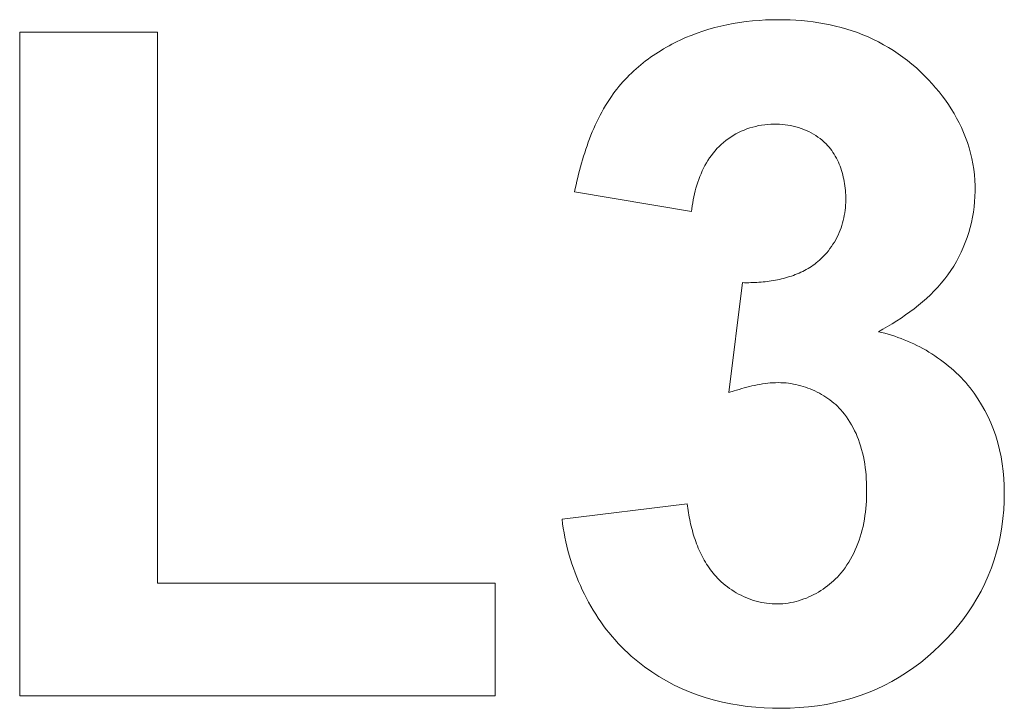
# Model space of a CAD drawing. Header units: millimetres. Extents: x -995 to -252, y -1463 to -938.
# Tile 5 of 24: x -681.39 to -678.47, y -1248.96 to -1246.93. Entities that reach past the tile are written whole.
import ezdxf

# ---------------------------------------------------------------- set-up
doc = ezdxf.new("R2010")
doc.units = ezdxf.units.MM
doc.header["$LTSCALE"] = 2
doc.layers.add('Line', color=3, linetype='Continuous', lineweight=9)

msp = doc.modelspace()

# ---------------------------------------------------------------- linework, layer by layer
at = {"layer": 'Line', "color": 7, "linetype": 'Continuous'}
for p, q in [((-680.9779, -1246.9627), (-681.3853, -1246.9627)), ((-681.3853, -1246.9627), (-681.3853, -1248.9257)), ((-680.9779, -1248.5923), (-680.9779, -1246.9627)), ((-679.7434, -1247.4353), (-679.3977, -1247.4935)), ((-679.2461, -1247.7035), (-679.2866, -1248.0281)), ((-679.41, -1248.3578), (-679.7804, -1248.4035)), ((-679.9779, -1248.5923), (-680.9779, -1248.5923)), ((-679.9779, -1248.9257), (-679.9779, -1248.5923)), ((-681.3853, -1248.9257), (-679.9779, -1248.9257))]:
    msp.add_line(p, q, dxfattribs=at)
for points in [[(-678.6957, -1247.1037), (-678.7075, -1247.0916), (-678.7196, -1247.0798), (-678.7321, -1247.0684), (-678.745, -1247.0573), (-678.7582, -1247.0467), (-678.7718, -1247.0364), (-678.7856, -1247.0266), (-678.7998, -1247.0171), (-678.8142, -1247.0082), (-678.829, -1246.9996), (-678.8439, -1246.9915), (-678.8591, -1246.9839), (-678.8746, -1246.9768), (-678.8902, -1246.9702), (-678.906, -1246.964), (-678.922, -1246.9584), (-678.9382, -1246.9533), (-678.9545, -1246.9486), (-678.9709, -1246.9445), (-678.9875, -1246.9407), (-679.0041, -1246.9374), (-679.0209, -1246.9346), (-679.0377, -1246.9322), (-679.0546, -1246.9301), (-679.0715, -1246.9285), (-679.0885, -1246.9272), (-679.1054, -1246.9263), (-679.1224, -1246.9258), (-679.1394, -1246.9256), (-679.1588, -1246.9259), (-679.1782, -1246.9265), (-679.1975, -1246.9277), (-679.2168, -1246.9293), (-679.236, -1246.9314), (-679.2552, -1246.934), (-679.2742, -1246.9371), (-679.2932, -1246.9408), (-679.311, -1246.9447), (-679.3287, -1246.9492), (-679.3462, -1246.9541), (-679.3636, -1246.9595), (-679.3809, -1246.9655), (-679.3979, -1246.9719), (-679.4147, -1246.9788), (-679.4313, -1246.9862)], [(-679.4313, -1246.9862), (-679.4395, -1246.9901), (-679.4477, -1246.9941), (-679.4558, -1246.9983), (-679.4638, -1247.0026), (-679.4718, -1247.0071), (-679.4798, -1247.0117), (-679.4876, -1247.0164), (-679.4954, -1247.0213), (-679.5031, -1247.0263), (-679.5108, -1247.0315), (-679.5183, -1247.0367), (-679.5258, -1247.0421), (-679.5332, -1247.0477), (-679.5405, -1247.0533), (-679.5476, -1247.0591), (-679.5547, -1247.065), (-679.5616, -1247.0711), (-679.5685, -1247.0772), (-679.5752, -1247.0835), (-679.5818, -1247.0899), (-679.5882, -1247.0964), (-679.5945, -1247.1031), (-679.6007, -1247.1098), (-679.6067, -1247.1167), (-679.6126, -1247.1236), (-679.6183, -1247.1307), (-679.6239, -1247.1379), (-679.6292, -1247.1452), (-679.6345, -1247.1526)], [(-678.8445, -1247.8487), (-678.8308, -1247.8412), (-678.8171, -1247.8333), (-678.8036, -1247.8252), (-678.7902, -1247.8168), (-678.7769, -1247.8082), (-678.7638, -1247.7992), (-678.7509, -1247.79), (-678.7383, -1247.7805), (-678.7259, -1247.7706), (-678.7138, -1247.7605), (-678.7019, -1247.75), (-678.6904, -1247.7392), (-678.6793, -1247.7281), (-678.6685, -1247.7166), (-678.6582, -1247.7048), (-678.6482, -1247.6926), (-678.6387, -1247.6801), (-678.6297, -1247.6672), (-678.6214, -1247.6543), (-678.6136, -1247.641), (-678.6062, -1247.6273), (-678.5994, -1247.6134), (-678.5931, -1247.5993), (-678.5872, -1247.5849), (-678.5819, -1247.5703), (-678.5771, -1247.5555), (-678.5729, -1247.5405), (-678.5692, -1247.5254), (-678.566, -1247.5102), (-678.5633, -1247.4949), (-678.5612, -1247.4794), (-678.5596, -1247.464), (-678.5586, -1247.4485), (-678.5582, -1247.433), (-678.5583, -1247.4167), (-678.5591, -1247.4004), (-678.5604, -1247.3842), (-678.5624, -1247.3681), (-678.565, -1247.3521), (-678.5682, -1247.3362), (-678.5719, -1247.3204), (-678.5762, -1247.3047), (-678.5811, -1247.2893), (-678.5866, -1247.274), (-678.5926, -1247.259), (-678.5989, -1247.2447), (-678.6056, -1247.2306), (-678.6129, -1247.2168), (-678.6206, -1247.2032), (-678.6287, -1247.1898), (-678.6372, -1247.1767), (-678.6461, -1247.1638), (-678.6554, -1247.1512), (-678.665, -1247.1389), (-678.675, -1247.1269), (-678.6852, -1247.1151), (-678.6957, -1247.1037)], [(-679.6345, -1247.1526), (-679.6405, -1247.1616), (-679.6463, -1247.1707), (-679.652, -1247.1799), (-679.6575, -1247.1893), (-679.6627, -1247.1987), (-679.6679, -1247.2083), (-679.6728, -1247.218), (-679.6776, -1247.2277), (-679.6822, -1247.2376), (-679.6866, -1247.2475), (-679.6909, -1247.2576), (-679.695, -1247.2677), (-679.699, -1247.2778), (-679.7028, -1247.2881), (-679.7065, -1247.2984), (-679.7101, -1247.3087), (-679.7135, -1247.3191), (-679.7168, -1247.3295), (-679.7199, -1247.34), (-679.723, -1247.3505), (-679.7259, -1247.3611), (-679.7287, -1247.3717), (-679.7314, -1247.3823), (-679.734, -1247.3929), (-679.7365, -1247.4035), (-679.7389, -1247.4141), (-679.7412, -1247.4247), (-679.7434, -1247.4353)], [(-679.3977, -1247.4935), (-679.3966, -1247.4848), (-679.3954, -1247.4761), (-679.3939, -1247.4673), (-679.3923, -1247.4586), (-679.3906, -1247.4498), (-679.3886, -1247.441), (-679.3864, -1247.4323), (-679.3841, -1247.4236), (-679.3815, -1247.415), (-679.3787, -1247.4064), (-679.3757, -1247.3979), (-679.3725, -1247.3895), (-679.3691, -1247.3812), (-679.3655, -1247.373), (-679.3616, -1247.365), (-679.3575, -1247.3571), (-679.3532, -1247.3493), (-679.3486, -1247.3417), (-679.3438, -1247.3343), (-679.3387, -1247.3271), (-679.3334, -1247.3201), (-679.3278, -1247.3133), (-679.322, -1247.3068), (-679.3159, -1247.3005), (-679.3095, -1247.2944), (-679.3029, -1247.2886), (-679.296, -1247.283), (-679.2888, -1247.2778), (-679.2815, -1247.2728), (-679.2739, -1247.2681), (-679.2662, -1247.2636), (-679.2583, -1247.2595), (-679.2502, -1247.2557), (-679.2419, -1247.2521), (-679.2335, -1247.2489), (-679.225, -1247.246), (-679.2163, -1247.2434), (-679.2075, -1247.2411), (-679.1987, -1247.2391), (-679.1898, -1247.2375), (-679.1808, -1247.2362), (-679.1717, -1247.2352), (-679.1626, -1247.2346), (-679.1535, -1247.2343), (-679.1453, -1247.2344), (-679.1371, -1247.2347), (-679.1289, -1247.2353), (-679.1207, -1247.2362), (-679.1126, -1247.2374), (-679.1045, -1247.2389), (-679.0965, -1247.2406), (-679.0886, -1247.2426), (-679.0808, -1247.2449), (-679.073, -1247.2474), (-679.0654, -1247.2502), (-679.058, -1247.2533), (-679.0506, -1247.2567), (-679.0435, -1247.2603), (-679.0365, -1247.2642), (-679.0297, -1247.2684), (-679.0231, -1247.2728), (-679.0167, -1247.2775), (-679.0106, -1247.2824), (-679.0046, -1247.2877), (-678.999, -1247.2931)], [(-678.999, -1247.2931), (-678.9945, -1247.2978), (-678.9903, -1247.3027), (-678.9862, -1247.3077), (-678.9823, -1247.3129), (-678.9787, -1247.3182), (-678.9751, -1247.3237), (-678.9718, -1247.3293), (-678.9687, -1247.335), (-678.9657, -1247.3409), (-678.9629, -1247.3468), (-678.9603, -1247.3529), (-678.9578, -1247.359), (-678.9556, -1247.3653), (-678.9535, -1247.3716), (-678.9515, -1247.378), (-678.9498, -1247.3844), (-678.9482, -1247.391), (-678.9467, -1247.3975), (-678.9455, -1247.4041), (-678.9443, -1247.4107), (-678.9434, -1247.4174), (-678.9426, -1247.424), (-678.9419, -1247.4307), (-678.9414, -1247.4374), (-678.9411, -1247.4441), (-678.9409, -1247.4507), (-678.9409, -1247.4585), (-678.941, -1247.4663), (-678.9414, -1247.4741), (-678.942, -1247.4818), (-678.9429, -1247.4894), (-678.9439, -1247.497), (-678.9452, -1247.5046), (-678.9466, -1247.512), (-678.9484, -1247.5195), (-678.9503, -1247.5268), (-678.9525, -1247.5341), (-678.9549, -1247.5413), (-678.9576, -1247.5485), (-678.9605, -1247.5555), (-678.9637, -1247.5626), (-678.9671, -1247.5696), (-678.9708, -1247.5765), (-678.9747, -1247.5833), (-678.9788, -1247.5899), (-678.9832, -1247.5964), (-678.9877, -1247.6028), (-678.9925, -1247.609), (-678.9974, -1247.615), (-679.0026, -1247.6209), (-679.0079, -1247.6265), (-679.0134, -1247.632), (-679.0191, -1247.6373)], [(-679.0191, -1247.6373), (-679.0236, -1247.6412), (-679.0281, -1247.6449), (-679.0328, -1247.6485), (-679.0376, -1247.652), (-679.0425, -1247.6553), (-679.0475, -1247.6586), (-679.0525, -1247.6616), (-679.0577, -1247.6646), (-679.0629, -1247.6674), (-679.0682, -1247.6701), (-679.0736, -1247.6727), (-679.0791, -1247.6752), (-679.0847, -1247.6776), (-679.0903, -1247.6798), (-679.0959, -1247.6819), (-679.1017, -1247.6839), (-679.1074, -1247.6858), (-679.1133, -1247.6876), (-679.1191, -1247.6893), (-679.125, -1247.6909), (-679.131, -1247.6924), (-679.137, -1247.6938), (-679.143, -1247.6951), (-679.149, -1247.6962), (-679.1551, -1247.6973), (-679.1612, -1247.6983), (-679.1673, -1247.6992), (-679.1734, -1247.7), (-679.1795, -1247.7008), (-679.1856, -1247.7014), (-679.1917, -1247.702), (-679.1978, -1247.7024), (-679.2039, -1247.7028), (-679.21, -1247.7031), (-679.2161, -1247.7034), (-679.2221, -1247.7035), (-679.2282, -1247.7036), (-679.2342, -1247.7036), (-679.2401, -1247.7036), (-679.2461, -1247.7035)], [(-678.5733, -1248.0145), (-678.5796, -1248.0068), (-678.5861, -1247.9992), (-678.5927, -1247.9917), (-678.5996, -1247.9844), (-678.6066, -1247.9773), (-678.6139, -1247.9702), (-678.6213, -1247.9634), (-678.6288, -1247.9567), (-678.6366, -1247.9501), (-678.6444, -1247.9437), (-678.6525, -1247.9375), (-678.6607, -1247.9314), (-678.669, -1247.9255), (-678.6774, -1247.9198), (-678.686, -1247.9143), (-678.6947, -1247.9089), (-678.7035, -1247.9037), (-678.7124, -1247.8987), (-678.7214, -1247.8938), (-678.7305, -1247.8892), (-678.7397, -1247.8847), (-678.7489, -1247.8804), (-678.7583, -1247.8763), (-678.7677, -1247.8724), (-678.7771, -1247.8688), (-678.7866, -1247.8653), (-678.7962, -1247.862), (-678.8058, -1247.8589), (-678.8154, -1247.856), (-678.8251, -1247.8534), (-678.8348, -1247.8509), (-678.8445, -1247.8487)], [(-679.5762, -1248.808), (-679.5566, -1248.8244), (-679.5363, -1248.8401), (-679.5152, -1248.8549), (-679.4936, -1248.8688), (-679.4713, -1248.8818), (-679.4485, -1248.8938), (-679.4252, -1248.9049), (-679.4015, -1248.915), (-679.3774, -1248.924), (-679.3537, -1248.9318), (-679.3298, -1248.9387), (-679.3057, -1248.9446), (-679.2813, -1248.9496), (-679.2568, -1248.9538), (-679.2322, -1248.9571), (-679.2074, -1248.9596), (-679.1826, -1248.9614), (-679.1577, -1248.9624), (-679.1329, -1248.9627), (-679.1056, -1248.9622), (-679.0784, -1248.9608), (-679.0513, -1248.9586), (-679.0244, -1248.9553), (-678.9975, -1248.951), (-678.9723, -1248.946), (-678.9472, -1248.9401), (-678.9224, -1248.9331), (-678.898, -1248.9251), (-678.8738, -1248.9161), (-678.8503, -1248.9062), (-678.8273, -1248.8953), (-678.8046, -1248.8834), (-678.7825, -1248.8706), (-678.7609, -1248.8569), (-678.7397, -1248.8424), (-678.7192, -1248.827), (-678.6992, -1248.8109), (-678.6799, -1248.794), (-678.6612, -1248.7764), (-678.6435, -1248.7584), (-678.6264, -1248.7397), (-678.6101, -1248.7205), (-678.5945, -1248.7007), (-678.5797, -1248.6803), (-678.5658, -1248.6593), (-678.5527, -1248.6378), (-678.5406, -1248.6159), (-678.5293, -1248.5934), (-678.5191, -1248.5705), (-678.5099, -1248.5472), (-678.5018, -1248.5235), (-678.4946, -1248.4995), (-678.4884, -1248.4752), (-678.4833, -1248.4506), (-678.4791, -1248.4258), (-678.4758, -1248.4009), (-678.4735, -1248.3758), (-678.4722, -1248.3507), (-678.4718, -1248.3255), (-678.4722, -1248.304), (-678.4733, -1248.2826), (-678.4752, -1248.2612), (-678.4779, -1248.2399), (-678.4814, -1248.2188), (-678.4857, -1248.1979), (-678.491, -1248.1771), (-678.4972, -1248.1567), (-678.5039, -1248.1376), (-678.5115, -1248.1187), (-678.5199, -1248.1003), (-678.5291, -1248.0822), (-678.539, -1248.0645), (-678.5498, -1248.0473), (-678.5612, -1248.0306), (-678.5733, -1248.0145)], [(-679.2866, -1248.0281), (-679.2716, -1248.0236), (-679.264, -1248.0214), (-679.2565, -1248.0192), (-679.2489, -1248.017), (-679.2413, -1248.0149), (-679.2337, -1248.0129), (-679.226, -1248.011), (-679.2184, -1248.0092), (-679.2107, -1248.0075), (-679.203, -1248.0059), (-679.1953, -1248.0044), (-679.1875, -1248.0031), (-679.1798, -1248.002), (-679.172, -1248.0011), (-679.1642, -1248.0003), (-679.1564, -1247.9997), (-679.1485, -1247.9994), (-679.1407, -1247.9993), (-679.1328, -1247.9994), (-679.1249, -1247.9997), (-679.1176, -1248.0003), (-679.1104, -1248.0011), (-679.1031, -1248.0022), (-679.0958, -1248.0034), (-679.0885, -1248.0049), (-679.0813, -1248.0065), (-679.0741, -1248.0084), (-679.067, -1248.0105), (-679.0599, -1248.0128), (-679.0528, -1248.0152), (-679.0459, -1248.0179), (-679.039, -1248.0208), (-679.0322, -1248.0239), (-679.0255, -1248.0271), (-679.0188, -1248.0306), (-679.0124, -1248.0342), (-679.006, -1248.038), (-678.9997, -1248.042), (-678.9936, -1248.0461), (-678.9876, -1248.0505), (-678.9818, -1248.055), (-678.9762, -1248.0596), (-678.9707, -1248.0644), (-678.9654, -1248.0694), (-678.9603, -1248.0746), (-678.9554, -1248.0799), (-678.9506, -1248.0853)], [(-678.9506, -1248.0853), (-678.9447, -1248.0927), (-678.939, -1248.1004), (-678.9336, -1248.1082), (-678.9284, -1248.1163), (-678.9236, -1248.1245), (-678.919, -1248.1329), (-678.9146, -1248.1415), (-678.9106, -1248.1502), (-678.9068, -1248.159), (-678.9033, -1248.1679), (-678.9, -1248.177), (-678.897, -1248.1861), (-678.8939, -1248.1967), (-678.8911, -1248.2074), (-678.8887, -1248.2182), (-678.8865, -1248.229), (-678.8847, -1248.2399), (-678.8832, -1248.2509), (-678.8819, -1248.2619), (-678.8809, -1248.2729), (-678.8801, -1248.284), (-678.8796, -1248.2951), (-678.8793, -1248.3061), (-678.8792, -1248.3172), (-678.8793, -1248.3281), (-678.8795, -1248.3389), (-678.88, -1248.3497), (-678.8807, -1248.3605), (-678.8816, -1248.3713), (-678.8827, -1248.382), (-678.8841, -1248.3928), (-678.8858, -1248.4034), (-678.8877, -1248.414), (-678.8899, -1248.4246), (-678.8924, -1248.4351), (-678.8952, -1248.4456), (-678.8982, -1248.4559), (-678.9014, -1248.4656), (-678.9049, -1248.4752), (-678.9087, -1248.4847), (-678.9127, -1248.494), (-678.9171, -1248.5033), (-678.9217, -1248.5123), (-678.9266, -1248.5213), (-678.9318, -1248.53), (-678.9373, -1248.5386), (-678.9431, -1248.5469), (-678.9491, -1248.555), (-678.9555, -1248.5629)], [(-679.3204, -1248.5779), (-679.3249, -1248.5731), (-679.3292, -1248.5681), (-679.3335, -1248.563), (-679.3376, -1248.5579), (-679.3416, -1248.5526), (-679.3454, -1248.5472), (-679.3491, -1248.5417), (-679.3527, -1248.5361), (-679.3562, -1248.5304), (-679.3596, -1248.5247), (-679.3628, -1248.5188), (-679.366, -1248.5129), (-679.369, -1248.5069), (-679.3719, -1248.5008), (-679.3747, -1248.4947), (-679.3773, -1248.4885), (-679.3799, -1248.4822), (-679.3824, -1248.4759), (-679.3847, -1248.4695), (-679.387, -1248.4631), (-679.3891, -1248.4567), (-679.3911, -1248.4502), (-679.3931, -1248.4437), (-679.3949, -1248.4371), (-679.3967, -1248.4305), (-679.3983, -1248.4239), (-679.3999, -1248.4173), (-679.4014, -1248.4107), (-679.4028, -1248.4041), (-679.4041, -1248.3974), (-679.4053, -1248.3908), (-679.4064, -1248.3842), (-679.4074, -1248.3776), (-679.4084, -1248.3709), (-679.4092, -1248.3644), (-679.41, -1248.3578)], [(-679.7804, -1248.4035), (-679.7788, -1248.4167), (-679.7768, -1248.43), (-679.7746, -1248.4433), (-679.7721, -1248.4565), (-679.7693, -1248.4698), (-679.7662, -1248.483), (-679.7629, -1248.4962), (-679.7592, -1248.5094), (-679.7553, -1248.5225), (-679.7512, -1248.5356), (-679.7467, -1248.5486), (-679.742, -1248.5615), (-679.737, -1248.5743), (-679.7318, -1248.5871), (-679.7263, -1248.5997), (-679.7205, -1248.6122), (-679.7145, -1248.6246), (-679.7083, -1248.6369), (-679.7018, -1248.649), (-679.695, -1248.661), (-679.688, -1248.6728), (-679.6808, -1248.6845), (-679.6733, -1248.6959), (-679.6656, -1248.7072), (-679.6577, -1248.7183), (-679.6495, -1248.7292), (-679.6411, -1248.7399), (-679.6325, -1248.7504), (-679.6237, -1248.7606), (-679.6146, -1248.7706), (-679.6053, -1248.7803), (-679.5958, -1248.7898), (-679.5861, -1248.799), (-679.5762, -1248.808)], [(-678.9555, -1248.5629), (-678.9605, -1248.5687), (-678.9658, -1248.5745), (-678.9713, -1248.58), (-678.977, -1248.5855), (-678.9829, -1248.5907), (-678.9889, -1248.5958), (-678.9951, -1248.6008), (-679.0015, -1248.6055), (-679.0081, -1248.6101), (-679.0148, -1248.6145), (-679.0216, -1248.6187), (-679.0286, -1248.6227), (-679.0357, -1248.6264), (-679.0429, -1248.63), (-679.0502, -1248.6333), (-679.0576, -1248.6365), (-679.0651, -1248.6393), (-679.0726, -1248.642), (-679.0803, -1248.6444), (-679.088, -1248.6466), (-679.0958, -1248.6484), (-679.1036, -1248.6501), (-679.1115, -1248.6514), (-679.1194, -1248.6525), (-679.1273, -1248.6533), (-679.1353, -1248.6539), (-679.1433, -1248.6541), (-679.1512, -1248.654), (-679.1591, -1248.6536), (-679.1671, -1248.653), (-679.175, -1248.6521), (-679.1828, -1248.6508), (-679.1906, -1248.6494), (-679.1984, -1248.6476), (-679.2061, -1248.6456), (-679.2138, -1248.6434), (-679.2214, -1248.6409), (-679.2289, -1248.6381), (-679.2363, -1248.6352), (-679.2436, -1248.632), (-679.2508, -1248.6285), (-679.2579, -1248.6249), (-679.2648, -1248.6211), (-679.2716, -1248.617), (-679.2783, -1248.6127), (-679.2848, -1248.6083), (-679.2912, -1248.6037), (-679.2974, -1248.5988), (-679.3034, -1248.5939), (-679.3093, -1248.5887), (-679.3149, -1248.5834), (-679.3204, -1248.5779)]]:
    msp.add_lwpolyline(points, dxfattribs=at)

doc.saveas('drawing.dxf')
